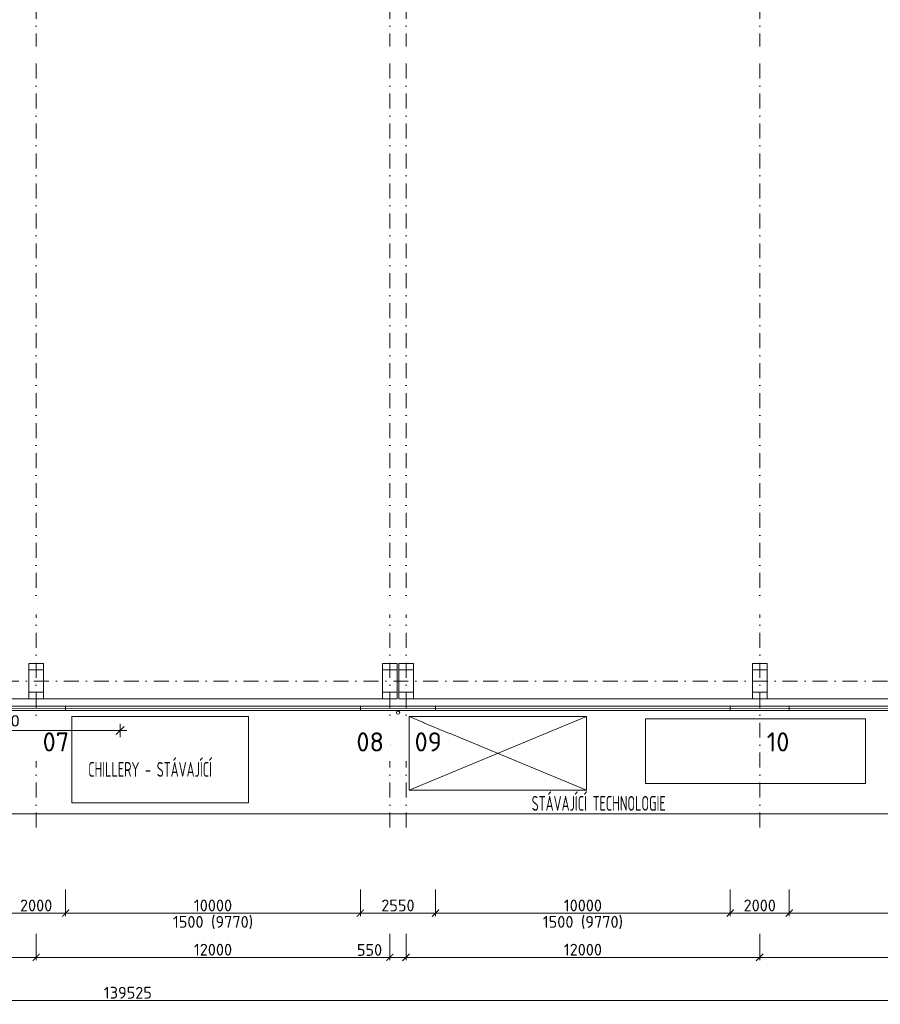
# Model space of a CAD drawing. Header units: millimetres. Extents: x -796345 to 3713765, y -2985421 to 2187451.
# Tile 117 of 256: x 65441 to 94641, y -10963 to 22434. Entities that reach past the tile are written whole.
import ezdxf
from ezdxf import colors
from ezdxf.entities.mleader import LeaderData, LeaderLine
from ezdxf.enums import TextEntityAlignment as Align
from ezdxf.math import Vec2, Vec3

# ---------------------------------------------------------------- set-up
doc = ezdxf.new("R2010")
doc.units = ezdxf.units.MM
doc.header["$PDMODE"] = 1
doc.linetypes.add('CENTERX2', pattern=[101.6, 63.5, -12.7, 12.7, -12.7])
doc.linetypes.add('DASHDOT', pattern=[25.4, 12.7, -6.35, 0, -6.35])
doc.layers.get('Defpoints').update_dxf_attribs({"color": 8})
for name, color, linetype, lineweight in [('A99_N_kce-rez-sil', 6, 'Continuous', 18), ('A99_N_koty-200', 5, 'Continuous', 5), ('A99_N_osy', 1, 'CENTERX2', 9), ('A99_N_sraf', 252, 'Continuous', 0), ('A99_N_txt-popis-200', 240, 'Continuous', 5), ('A99_N_txt-popis-50', 240, 'Continuous', 9), ('A99_S_kce-pohl', 7, 'Continuous', 5), ('A99_S_kce-rez-ten', 7, 'Continuous', 9), ('A99_S_sloupy', 7, 'Continuous', 5)]:
    doc.layers.add(name, color=color, linetype=linetype, lineweight=lineweight)
doc.layers.add('TOPWET s.r.o. - kóty', color=12, linetype='Continuous')
doc.styles.add('A99_kota', font='isocpeur.ttf', dxfattribs={"height": 2})
doc.styles.add('A99_popis', font='isocpeur.ttf')
doc.styles.add('ad_popis 100', font='isocpeur.ttf', dxfattribs={"height": 200})
doc.styles.add('ARIAL', font='arial.ttf', dxfattribs={"height": 375})
doc.linetypes.add('HRANICE1', pattern='A,6.35,-2.54,[133,ltypeshp.shx,S=2.54,R=0,X=-2.54,Y=0],-2.54,25.4', length=36.83)
doc.linetypes.add('IZOLACE', pattern='A,0.00254,-2.54,[134,ltypeshp.shx,S=2.54,R=0,X=-2.54,Y=0],-5.08,[134,ltypeshp.shx,S=2.54,R=180,X=2.54,Y=0],-2.54', length=10.16254)
doc.dimstyles.new('A99_kota_200 new', dxfattribs={"dimscale": 200, "dimtxt": 2, "dimasz": 1.2, "dimexe": 0.5, "dimexo": 1.5, "dimgap": 0.3, "dimtad": 1, "dimdec": 0, "dimzin": 3, "dimdsep": 46, "dimtxsty": 'A99_kota', "dimblk": 'ARCHTICK', "dimcen": 2.5, "dimazin": 2, "dimtfac": 0.75, "dimtdec": 0, "dimtmove": 2, "dimatfit": 0, "dimfxl": 4, "dimfxlon": 1, "dimtolj": 1, "dimtzin": 0, "dimlwd": 5, "dimlwe": 5, "dimarcsym": 0})
doc.dimstyles.new('Topwet 150', dxfattribs={"dimscale": 1.5, "dimtxt": 375, "dimasz": 300, "dimexe": 0, "dimexo": 0.001, "dimgap": 90, "dimtad": 1, "dimdec": 0, "dimrnd": 5, "dimzin": 12, "dimdsep": 46, "dimtxsty": 'ARIAL', "dimblk1": 'ALL_ML_STRICH', "dimblk2": 'ALL_ML_STRICH', "dimsah": 1, "dimcen": 0, "dimse1": 1, "dimse2": 1, "dimclrd": 256, "dimclre": 256, "dimclrt": 256, "dimadec": 0, "dimazin": 0, "dimtfac": 1, "dimtdec": 0, "dimtix": 1, "dimtmove": 2, "dimatfit": 3, "dimfxl": 1, "dimtfill": 1, "dimtzin": 0, "dimlwd": 0, "dimlwe": 25, "dimarcsym": 0})

# ---------------------------------------------------------------- blocks, each defined once
blk = doc.blocks.new('_ArchTick')
at = {"color": 0, "linetype": 'ByBlock', "const_width": 0.15}
blk.add_lwpolyline([(-0.5, -0.5), (0.5, 0.5)], dxfattribs=at)
blk = doc.blocks.new('*D135')
at = {"layer": 'A99_N_koty-200', "color": 0, "lineweight": 5, "transparency": 16777216}
for p, q in [((78000, -8570), (78000, -9470)), ((78550, -8570), (78550, -9470)), ((78000, -9370), (77760, -9370)), ((78550, -9370), (78000, -9370)), ((78550, -9370), (78790, -9370))]:
    blk.add_line(p, q, dxfattribs=at)
at = {"layer": 'Defpoints', "color": 0, "lineweight": 0, "transparency": 16777216}
for p in [(78000, -5085), (78550, -5085), (78000, -9370)]:
    blk.add_point(p, dxfattribs=at)
at = {"layer": 'A99_N_koty-200', "color": 0, "lineweight": 5, "transparency": 16777216, "xscale": 240, "yscale": 240, "zscale": 240}
blk.add_blockref('_ArchTick', (78000, -9370), dxfattribs=at)
at = {"layer": 'A99_N_koty-200', "color": 0, "lineweight": 5, "transparency": 16777216, "xscale": 240, "yscale": 240, "zscale": 240, "rotation": 180}
blk.add_blockref('_ArchTick', (78550, -9370), dxfattribs=at)
at = {"layer": 'A99_N_koty-200', "color": 0, "transparency": 16777216, "insert": (77310, -9119.5), "char_height": 400, "attachment_point": 5, "style": 'A99_kota'}
blk.add_mtext('\\A1;550', dxfattribs=at)
blk = doc.blocks.new('*D136')
at = {"layer": 'A99_N_koty-200', "color": 0, "lineweight": 5, "transparency": 16777216}
for p, q in [((54000, -8570), (54000, -9470)), ((66000, -8570), (66000, -9470)), ((66000, -9370), (54000, -9370))]:
    blk.add_line(p, q, dxfattribs=at)
at = {"layer": 'Defpoints', "color": 0, "lineweight": 0, "transparency": 16777216}
for p in [(54000, -5085), (66000, -5085), (54000, -9370)]:
    blk.add_point(p, dxfattribs=at)
at = {"layer": 'A99_N_koty-200', "color": 0, "lineweight": 5, "transparency": 16777216, "xscale": 240, "yscale": 240, "zscale": 240, "rotation": 180}
blk.add_blockref('_ArchTick', (54000, -9370), dxfattribs=at)
at = {"layer": 'A99_N_koty-200', "color": 0, "lineweight": 5, "transparency": 16777216, "xscale": 240, "yscale": 240, "zscale": 240}
blk.add_blockref('_ArchTick', (66000, -9370), dxfattribs=at)
at = {"layer": 'A99_N_koty-200', "color": 0, "transparency": 16777216, "insert": (60000, -9110), "char_height": 400, "attachment_point": 5, "style": 'A99_kota'}
blk.add_mtext('\\A1;12000', dxfattribs=at)
blk = doc.blocks.new('*D177')
at = {"layer": 'A99_N_koty-200', "color": 0, "lineweight": 5, "transparency": 16777216}
for p, q in [((65000, -7070), (65000, -7970)), ((67000, -7070), (67000, -7970)), ((65000, -7870), (67000, -7870))]:
    blk.add_line(p, q, dxfattribs=at)
at = {"layer": 'Defpoints', "color": 0, "lineweight": 0, "transparency": 16777216}
for p in [(65000, -1000), (67000, -1000), (67000, -7870)]:
    blk.add_point(p, dxfattribs=at)
at = {"layer": 'A99_N_koty-200', "color": 0, "lineweight": 5, "transparency": 16777216, "xscale": 240, "yscale": 240, "zscale": 240, "rotation": 180}
blk.add_blockref('_ArchTick', (65000, -7870), dxfattribs=at)
at = {"layer": 'A99_N_koty-200', "color": 0, "lineweight": 5, "transparency": 16777216, "xscale": 240, "yscale": 240, "zscale": 240}
blk.add_blockref('_ArchTick', (67000, -7870), dxfattribs=at)
at = {"layer": 'A99_N_koty-200', "color": 0, "transparency": 16777216, "insert": (66000, -7610), "char_height": 400, "attachment_point": 5, "style": 'A99_kota'}
blk.add_mtext('\\A1;2000', dxfattribs=at)
blk = doc.blocks.new('*D178')
at = {"layer": 'A99_N_koty-200', "color": 0, "lineweight": 5, "transparency": 16777216}
for p, q in [((67000, -7070), (67000, -7970)), ((77000, -7070), (77000, -7970)), ((67000, -7870), (77000, -7870))]:
    blk.add_line(p, q, dxfattribs=at)
at = {"layer": 'Defpoints', "color": 0, "lineweight": 0, "transparency": 16777216}
for p in [(67000, -950), (77000, -1000), (77000, -7870)]:
    blk.add_point(p, dxfattribs=at)
at = {"layer": 'A99_N_koty-200', "color": 0, "lineweight": 5, "transparency": 16777216, "xscale": 240, "yscale": 240, "zscale": 240, "rotation": 180}
blk.add_blockref('_ArchTick', (67000, -7870), dxfattribs=at)
at = {"layer": 'A99_N_koty-200', "color": 0, "lineweight": 5, "transparency": 16777216, "xscale": 240, "yscale": 240, "zscale": 240}
blk.add_blockref('_ArchTick', (77000, -7870), dxfattribs=at)
at = {"layer": 'A99_N_koty-200', "color": 0, "transparency": 16777216, "insert": (72000, -7610), "char_height": 400, "attachment_point": 5, "style": 'A99_kota'}
blk.add_mtext('\\A1;10000', dxfattribs=at)
blk = doc.blocks.new('*D183')
at = {"layer": 'A99_N_koty-200', "color": 0, "lineweight": 5, "transparency": 16777216}
for p, q in [((66000, -8570), (66000, -9470)), ((78000, -8570), (78000, -9470)), ((66000, -9370), (78000, -9370))]:
    blk.add_line(p, q, dxfattribs=at)
at = {"layer": 'Defpoints', "color": 0, "lineweight": 0, "transparency": 16777216}
for p in [(66000, -5085), (78000, -5085), (78000, -9370)]:
    blk.add_point(p, dxfattribs=at)
at = {"layer": 'A99_N_koty-200', "color": 0, "lineweight": 5, "transparency": 16777216, "xscale": 240, "yscale": 240, "zscale": 240, "rotation": 180}
blk.add_blockref('_ArchTick', (66000, -9370), dxfattribs=at)
at = {"layer": 'A99_N_koty-200', "color": 0, "lineweight": 5, "transparency": 16777216, "xscale": 240, "yscale": 240, "zscale": 240}
blk.add_blockref('_ArchTick', (78000, -9370), dxfattribs=at)
at = {"layer": 'A99_N_koty-200', "color": 0, "transparency": 16777216, "insert": (72000, -9110), "char_height": 400, "attachment_point": 5, "style": 'A99_kota'}
blk.add_mtext('\\A1;12000', dxfattribs=at)
blk = doc.blocks.new('*D184')
at = {"layer": 'A99_N_koty-200', "color": 0, "lineweight": 5, "transparency": 16777216}
for p, q in [((78550, -8570), (78550, -9470)), ((90550, -8570), (90550, -9470)), ((78550, -9370), (90550, -9370))]:
    blk.add_line(p, q, dxfattribs=at)
at = {"layer": 'Defpoints', "color": 0, "lineweight": 0, "transparency": 16777216}
for p in [(78550, -5085), (90550, -5085), (90550, -9370)]:
    blk.add_point(p, dxfattribs=at)
at = {"layer": 'A99_N_koty-200', "color": 0, "lineweight": 5, "transparency": 16777216, "xscale": 240, "yscale": 240, "zscale": 240, "rotation": 180}
blk.add_blockref('_ArchTick', (78550, -9370), dxfattribs=at)
at = {"layer": 'A99_N_koty-200', "color": 0, "lineweight": 5, "transparency": 16777216, "xscale": 240, "yscale": 240, "zscale": 240}
blk.add_blockref('_ArchTick', (90550, -9370), dxfattribs=at)
at = {"layer": 'A99_N_koty-200', "color": 0, "transparency": 16777216, "insert": (84550, -9110), "char_height": 400, "attachment_point": 5, "style": 'A99_kota'}
blk.add_mtext('\\A1;12000', dxfattribs=at)
blk = doc.blocks.new('*D185')
at = {"layer": 'A99_N_koty-200', "color": 0, "lineweight": 5, "transparency": 16777216}
for p, q in [((90550, -8570), (90550, -9470)), ((102550, -8570), (102550, -9470)), ((90550, -9370), (102550, -9370))]:
    blk.add_line(p, q, dxfattribs=at)
at = {"layer": 'Defpoints', "color": 0, "lineweight": 0, "transparency": 16777216}
for p in [(90550, -5085), (102550, -5010), (102550, -9370)]:
    blk.add_point(p, dxfattribs=at)
at = {"layer": 'A99_N_koty-200', "color": 0, "lineweight": 5, "transparency": 16777216, "xscale": 240, "yscale": 240, "zscale": 240, "rotation": 180}
blk.add_blockref('_ArchTick', (90550, -9370), dxfattribs=at)
at = {"layer": 'A99_N_koty-200', "color": 0, "lineweight": 5, "transparency": 16777216, "xscale": 240, "yscale": 240, "zscale": 240}
blk.add_blockref('_ArchTick', (102550, -9370), dxfattribs=at)
at = {"layer": 'A99_N_koty-200', "color": 0, "transparency": 16777216, "insert": (96550, -9110), "char_height": 400, "attachment_point": 5, "style": 'A99_kota'}
blk.add_mtext('\\A1;12000', dxfattribs=at)
blk = doc.blocks.new('*D190')
at = {"layer": 'A99_N_koty-200', "color": 0, "lineweight": 5, "transparency": 16777216}
for p, q in [((-650, -10030), (-650, -10930)), ((138875, -10030), (138875, -10930)), ((-650, -10830), (138875, -10830))]:
    blk.add_line(p, q, dxfattribs=at)
at = {"layer": 'Defpoints', "color": 0, "lineweight": 0, "transparency": 16777216}
for p in [(-650, -1000), (138875, -1000), (138875, -10830)]:
    blk.add_point(p, dxfattribs=at)
at = {"layer": 'A99_N_koty-200', "color": 0, "lineweight": 5, "transparency": 16777216, "xscale": 240, "yscale": 240, "zscale": 240, "rotation": 180}
blk.add_blockref('_ArchTick', (-650, -10830), dxfattribs=at)
at = {"layer": 'A99_N_koty-200', "color": 0, "lineweight": 5, "transparency": 16777216, "xscale": 240, "yscale": 240, "zscale": 240}
blk.add_blockref('_ArchTick', (138875, -10830), dxfattribs=at)
at = {"layer": 'A99_N_koty-200', "color": 0, "transparency": 16777216, "insert": (69112, -10570), "char_height": 400, "attachment_point": 5, "style": 'A99_kota'}
blk.add_mtext('\\A1;139525', dxfattribs=at)
blk = doc.blocks.new('*D193')
at = {"layer": 'A99_N_koty-200', "color": 0, "lineweight": 5, "transparency": 16777216}
for p, q in [((77000, -7070), (77000, -7970)), ((79550, -7070), (79550, -7970)), ((77000, -7870), (79550, -7870))]:
    blk.add_line(p, q, dxfattribs=at)
at = {"layer": 'Defpoints', "color": 0, "lineweight": 0, "transparency": 16777216}
for p in [(77000, -1000), (79550, -950), (79550, -7870)]:
    blk.add_point(p, dxfattribs=at)
at = {"layer": 'A99_N_koty-200', "color": 0, "lineweight": 5, "transparency": 16777216, "xscale": 240, "yscale": 240, "zscale": 240, "rotation": 180}
blk.add_blockref('_ArchTick', (77000, -7870), dxfattribs=at)
at = {"layer": 'A99_N_koty-200', "color": 0, "lineweight": 5, "transparency": 16777216, "xscale": 240, "yscale": 240, "zscale": 240}
blk.add_blockref('_ArchTick', (79550, -7870), dxfattribs=at)
at = {"layer": 'A99_N_koty-200', "color": 0, "transparency": 16777216, "insert": (78275, -7610), "char_height": 400, "attachment_point": 5, "style": 'A99_kota'}
blk.add_mtext('\\A1;2550', dxfattribs=at)
blk = doc.blocks.new('*D194')
at = {"layer": 'A99_N_koty-200', "color": 0, "lineweight": 5, "transparency": 16777216}
for p, q in [((79550, -7070), (79550, -7970)), ((89550, -7070), (89550, -7970)), ((79550, -7870), (89550, -7870))]:
    blk.add_line(p, q, dxfattribs=at)
at = {"layer": 'Defpoints', "color": 0, "lineweight": 0, "transparency": 16777216}
for p in [(79550, -950), (89550, -950), (89550, -7870)]:
    blk.add_point(p, dxfattribs=at)
at = {"layer": 'A99_N_koty-200', "color": 0, "lineweight": 5, "transparency": 16777216, "xscale": 240, "yscale": 240, "zscale": 240, "rotation": 180}
blk.add_blockref('_ArchTick', (79550, -7870), dxfattribs=at)
at = {"layer": 'A99_N_koty-200', "color": 0, "lineweight": 5, "transparency": 16777216, "xscale": 240, "yscale": 240, "zscale": 240}
blk.add_blockref('_ArchTick', (89550, -7870), dxfattribs=at)
at = {"layer": 'A99_N_koty-200', "color": 0, "transparency": 16777216, "insert": (84550, -7610), "char_height": 400, "attachment_point": 5, "style": 'A99_kota'}
blk.add_mtext('\\A1;10000', dxfattribs=at)
blk = doc.blocks.new('*D195')
at = {"layer": 'A99_N_koty-200', "color": 0, "lineweight": 5, "transparency": 16777216}
for p, q in [((89550, -7070), (89550, -7970)), ((91550, -7070), (91550, -7970)), ((89550, -7870), (91550, -7870))]:
    blk.add_line(p, q, dxfattribs=at)
at = {"layer": 'Defpoints', "color": 0, "lineweight": 0, "transparency": 16777216}
for p in [(89550, -950), (91550, -950), (91550, -7870)]:
    blk.add_point(p, dxfattribs=at)
at = {"layer": 'A99_N_koty-200', "color": 0, "lineweight": 5, "transparency": 16777216, "xscale": 240, "yscale": 240, "zscale": 240, "rotation": 180}
blk.add_blockref('_ArchTick', (89550, -7870), dxfattribs=at)
at = {"layer": 'A99_N_koty-200', "color": 0, "lineweight": 5, "transparency": 16777216, "xscale": 240, "yscale": 240, "zscale": 240}
blk.add_blockref('_ArchTick', (91550, -7870), dxfattribs=at)
at = {"layer": 'A99_N_koty-200', "color": 0, "transparency": 16777216, "insert": (90550, -7610), "char_height": 400, "attachment_point": 5, "style": 'A99_kota'}
blk.add_mtext('\\A1;2000', dxfattribs=at)
blk = doc.blocks.new('*D196')
at = {"layer": 'A99_N_koty-200', "color": 0, "lineweight": 5, "transparency": 16777216}
for p, q in [((91550, -7070), (91550, -7970)), ((101550, -7070), (101550, -7970)), ((91550, -7870), (101550, -7870))]:
    blk.add_line(p, q, dxfattribs=at)
at = {"layer": 'Defpoints', "color": 0, "lineweight": 0, "transparency": 16777216}
for p in [(91550, -950), (101550, -1000), (101550, -7870)]:
    blk.add_point(p, dxfattribs=at)
at = {"layer": 'A99_N_koty-200', "color": 0, "lineweight": 5, "transparency": 16777216, "xscale": 240, "yscale": 240, "zscale": 240, "rotation": 180}
blk.add_blockref('_ArchTick', (91550, -7870), dxfattribs=at)
at = {"layer": 'A99_N_koty-200', "color": 0, "lineweight": 5, "transparency": 16777216, "xscale": 240, "yscale": 240, "zscale": 240}
blk.add_blockref('_ArchTick', (101550, -7870), dxfattribs=at)
at = {"layer": 'A99_N_koty-200', "color": 0, "transparency": 16777216, "insert": (96550, -7610), "char_height": 400, "attachment_point": 5, "style": 'A99_kota'}
blk.add_mtext('\\A1;10000', dxfattribs=at)
blk = doc.blocks.new('ALL_ML_STRICH')
at = {"color": 0, "linetype": 'ByBlock', "lineweight": -2}
for p, q in [((-1, 0), (0.5, 0)), ((-0.3, -0.3), (0.3, 0.3)), ((0, -0.5), (0, 0.5))]:
    blk.add_line(p, q, dxfattribs=at)
blk = doc.blocks.new('*D3681')
at = {"layer": 'Defpoints', "color": 0, "lineweight": 0, "transparency": 16777216}
for p in [(60850, 0), (68850, 0), (68850, -1677)]:
    blk.add_point(p, dxfattribs=at)
at = {"layer": 'TOPWET s.r.o. - kóty', "lineweight": 0, "transparency": 16777216}
blk.add_line((61300, -1677), (68400, -1677), dxfattribs=at)
at = {"layer": 'TOPWET s.r.o. - kóty', "lineweight": 0, "transparency": 16777216, "xscale": 450, "yscale": 450, "zscale": 450, "rotation": 180}
blk.add_blockref('ALL_ML_STRICH', (60850, -1677), dxfattribs=at)
at = {"layer": 'TOPWET s.r.o. - kóty', "lineweight": 0, "transparency": 16777216, "xscale": 450, "yscale": 450, "zscale": 450}
blk.add_blockref('ALL_ML_STRICH', (68850, -1677), dxfattribs=at)
at = {"layer": 'TOPWET s.r.o. - kóty', "transparency": 16777216, "insert": (64850, -1351), "char_height": 375, "attachment_point": 5, "style": 'ARIAL', "bg_fill": 3, "box_fill_scale": 1.1, "bg_fill_color": 256, "bg_fill_true_color": 13158600, "bg_fill_transparency": 0}
blk.add_mtext('8000', dxfattribs=at)

msp = doc.modelspace()

# ---------------------------------------------------------------- linework, layer by layer
at = {"layer": 'A99_N_kce-rez-sil', "linetype": 'Continuous'}
for p, q in [((67000, -850), (67000, -1000)), ((77000, -850), (77000, -1000)), ((79550, -850), (79550, -1000)), ((89550, -850), (89550, -1000)), ((91550, -850), (91550, -1000))]:
    msp.add_line(p, q, dxfattribs=at)
for points in [[(65000, -850), (67000, -850)], [(65000, -1000), (67000, -1000)], [(77000, -850), (67000, -850)], [(77000, -1000), (67000, -1000)], [(77000, -850), (79550, -850)], [(77000, -1000), (79550, -1000)], [(89550, -850), (79550, -850)], [(89550, -1000), (79550, -1000)], [(89550, -850), (91550, -850)], [(89550, -1000), (91550, -1000)], [(101550, -850), (91550, -850)], [(101550, -1000), (91550, -1000)]]:
    msp.add_lwpolyline(points, dxfattribs=at)
at = {"layer": 'A99_N_kce-rez-sil', "linetype": 'Continuous', "lineweight": 15}
msp.add_circle((78280, -1070), 55, dxfattribs=at)
at = {"layer": 'A99_N_osy', "linetype": 'DASHDOT', "ltscale": 40}
for p, q in [((66000, 100200), (66000, -5085)), ((78000, 100200), (78000, -5085)), ((78550, 100200), (78550, -5085)), ((90550, 100200), (90550, -5085)), ((187349.6, 0), (-3600, 0))]:
    msp.add_line(p, q, dxfattribs=at)
at = {"layer": 'A99_N_sraf', "color": 1, "linetype": 'IZOLACE', "lineweight": 0, "ltscale": 6}
msp.add_lwpolyline([(138867.5, -922.5), (-630, -925)], dxfattribs=at)
at = {"layer": 'A99_S_kce-pohl'}
for p, q in [((54250, -600), (65750, -600)), ((66250, -600), (77750, -600)), ((78800, -600), (90300, -600)), ((90800, -600), (114300, -600))]:
    msp.add_line(p, q, dxfattribs=at)
at = {"layer": 'A99_S_kce-rez-ten', "color": 1, "lineweight": 5}
msp.add_lwpolyline([(86678.2, -1278.1), (86678.2, -3474.6), (94141.7, -3474.6), (94141.7, -1278.1)], close=True, dxfattribs=at)
at = {"layer": 'A99_S_sloupy', "linetype": 'Continuous', "ltscale": 2}
for points in [[(66250, -600), (65750, -600), (65750, 600), (66250, 600)], [(78250, -600), (77750, -600), (77750, 600), (78250, 600)], [(78800, -600), (78300, -600), (78300, 600), (78800, 600)], [(90800, -600), (90300, -600), (90300, 600), (90800, 600)]]:
    msp.add_lwpolyline(points, close=True, dxfattribs=at)
at = {"layer": 'A99_S_sloupy', "linetype": 'Continuous', "lineweight": 20, "ltscale": 2}
for points in [[(66250, 600), (65750, 600), (65750, 380), (66250, 380)], [(78250, 600), (77750, 600), (77750, 380), (78250, 380)], [(78800, 600), (78300, 600), (78300, 380), (78800, 380)], [(90800, 600), (90300, 600), (90300, 380), (90800, 380)], [(66250, -600), (65750, -600), (65750, -380), (66250, -380)], [(78250, -600), (77750, -600), (77750, -380), (78250, -380)], [(78800, -600), (78300, -600), (78300, -380), (78800, -380)], [(90800, -600), (90300, -600), (90300, -380), (90800, -380)]]:
    msp.add_lwpolyline(points, close=True, dxfattribs=at)

# ---------------------------------------------------------------- texts
at = {"layer": 'A99_N_koty-200', "style": 'A99_kota'}
for p in [(72000, -8367.2), (84550, -8367.2)]:
    msp.add_text('1500 (9770)', height=400, dxfattribs=at).set_placement(p, align=Align.CENTER)
at = {"layer": 'A99_N_txt-popis-200', "lineweight": 5, "ltscale": 5, "style": 'A99_popis', "width": 0.6}
for s, p in [('CHILLERY - STÁVAJÍCÍ', (67767.6, -3245.5)), ('STÁVAJÍCÍ TECHNOLOGIE', (82813.3, -4397.5))]:
    msp.add_text(s, height=500, dxfattribs=at).set_placement(p)
at = {"layer": 'A99_N_txt-popis-200', "lineweight": 0, "insert": (90785, -1737.5), "char_height": 650, "attachment_point": 1, "style": 'ad_popis 100'}
msp.add_mtext_dynamic_manual_height_columns('10', width=832.5, gutter_width=1000, heights=[0], dxfattribs=at)

# ---------------------------------------------------------------- dimensions: what is measured, and where the dimension line sits
at = {"layer": 'A99_N_koty-200'}
for base, p1, p2, picture, middle in [((91550, -7870), (89550, -950), (91550, -950), '*D195', (90550, -7610)), ((101550, -7870), (91550, -950), (101550, -1000), '*D196', (96550, -7610)), ((78000, -9370), (66000, -5085), (78000, -5085), '*D183', (72000, -9110)), ((90550, -9370), (78550, -5085), (90550, -5085), '*D184', (84550, -9110)), ((102550, -9370), (90550, -5085), (102550, -5010), '*D185', (96550, -9110))]:
    dim = msp.add_linear_dim(base=base, p1=p1, p2=p2, dimstyle='A99_kota_200 new', override={"dimscale": 0, "dimtix": 1, "dimtofl": 1, "dimtmove": 1, "dimatfit": 1}, dxfattribs=at)
    dim.commit()
    dim.dimension.update_dxf_attribs({"geometry": picture, "text_midpoint": middle})
dim = msp.add_linear_dim(base=(54000, -9370), p1=(66000, -5085), p2=(54000, -5085), angle=180, dimstyle='A99_kota_200 new', override={"dimscale": 0, "dimtix": 1, "dimtofl": 1, "dimtmove": 1, "dimatfit": 1}, dxfattribs=at)
dim.commit()
dim.dimension.update_dxf_attribs({"geometry": '*D136', "text_midpoint": (60000, -9110)})
dim = msp.add_linear_dim(base=(78000, -9370), p1=(78550, -5085), p2=(78000, -5085), angle=180, dimstyle='A99_kota_200 new', override={"dimscale": 0, "dimtix": 1, "dimtofl": 1, "dimtmove": 1, "dimatfit": 1}, dxfattribs=at)
dim.commit()
dim.dimension.update_dxf_attribs({"geometry": '*D135', "text_midpoint": (77310, -9379.5), "dimtype": 128})

# ---------------------------------------------------------------- leaders
at = {"layer": 'A99_N_txt-popis-50', "lineweight": 9}
ml = msp.add_multileader_mtext('Standard', dxfattribs=at)
ml.set_content('\\A1;{\\C256;výměna stávajících sekčních vrat za nová  }', color=1, style='A99_popis')
ml.set_leader_properties(color=256, linetype='ByLayer', lineweight=-1)
ml.build(insert=Vec2(0, 0))
ml.multileader.update_dxf_attribs({"dogleg_length": 6.4, "arrow_head_size": 200, "scale": 200})
ctx = ml.context
ctx.base_point, ctx.scale, ctx.char_height, ctx.arrow_head_size, ctx.landing_gap_size, ctx.plane_origin = Vec3(2700, 5010), 200, 400, 200, 400, Vec3(2512.5, -3085)
notes = []
notes.append((ctx, [(0, (1, 1, 0), (1420, 5010), (1, 0), 1280, [(0, [(-175, 5010)], 0, [])])]))
ctx.mtext.insert, ctx.mtext.width, ctx.mtext.flow_direction = Vec3(3100, 5210.2), 5995, 5
for ctx, leaders in notes:
    for number, flags, end, landing, length, lines in leaders:
        leader = LeaderData()
        leader.index, (leader.has_last_leader_line, leader.has_dogleg_vector, leader.attachment_direction) = number, flags
        leader.last_leader_point, leader.dogleg_vector, leader.dogleg_length = Vec3(end), Vec3(landing), length
        for number, points, colour, breaks in lines:
            line = LeaderLine()
            line.index, line.vertices, line.color, line.breaks = number, Vec3.list(points), colors.encode_raw_color(colour), breaks
            leader.lines.append(line)
        ctx.leaders.append(leader)

# ---------------------------------------------------------------- next in the draw order: texts
at = {"layer": 'A99_N_txt-popis-200', "lineweight": 0, "char_height": 650, "attachment_point": 1, "style": 'ad_popis 100', "bg_fill": 2}
for s, insert in [('07', (66220, -1737.5)), ('08', (76865, -1737.5)), ('09', (78840, -1737.5))]:
    msp.add_mtext_dynamic_manual_height_columns(s, width=832.5, gutter_width=1000, heights=[0], dxfattribs=dict(at, insert=insert))

# ---------------------------------------------------------------- next in the draw order: leaders
at = {"layer": 'A99_N_txt-popis-50', "lineweight": 9}
ml = msp.add_multileader_mtext('Standard', dxfattribs=at)
ml.set_content('\\A1;{\\C256;oprava + nátěr stěn}', color=1, style='A99_popis')
ml.set_leader_properties(color=256, linetype='ByLayer', lineweight=-1)
ml.build(insert=Vec2(0, 0))
ml.multileader.update_dxf_attribs({"dogleg_length": 3.23, "arrow_head_size": 200, "scale": 200})
ctx = ml.context
ctx.base_point, ctx.scale, ctx.char_height, ctx.arrow_head_size, ctx.landing_gap_size, ctx.plane_origin = Vec3(16655, 21255), 200, 400, 200, 250, Vec3(19652.5, 10409.2)
notes = []
notes.append((ctx, [(0, (1, 1, 0), (16010, 21255), (1, 0), 645, [(0, [(16020, 24000)], 0, [])])]))
ctx.mtext.insert, ctx.mtext.width, ctx.mtext.defined_height, ctx.mtext.flow_direction = Vec3(16905, 21515), 5054.82, 8.47, 5
ctx.mtext.has_bg_fill, ctx.mtext.bg_color, ctx.mtext.bg_scale_factor, ctx.mtext.bg_transparency, ctx.mtext.use_window_bg_color = 1, -1073741824, 1, 0, 1
for ctx, leaders in notes:
    for number, flags, end, landing, length, lines in leaders:
        leader = LeaderData()
        leader.index, (leader.has_last_leader_line, leader.has_dogleg_vector, leader.attachment_direction) = number, flags
        leader.last_leader_point, leader.dogleg_vector, leader.dogleg_length = Vec3(end), Vec3(landing), length
        for number, points, colour, breaks in lines:
            line = LeaderLine()
            line.index, line.vertices, line.color, line.breaks = number, Vec3.list(points), colors.encode_raw_color(colour), breaks
            leader.lines.append(line)
        ctx.leaders.append(leader)

# ---------------------------------------------------------------- next in the draw order: linework, layer by layer
at = {"layer": 'A99_S_kce-pohl', "linetype": 'HRANICE1', "lineweight": 13, "ltscale": 10}
msp.add_lwpolyline([(64000, -1000), (64000, -4500), (137490, -4500), (137490, -1000)], dxfattribs=at)
at = {"layer": 'A99_S_kce-rez-ten', "color": 1, "linetype": 'Continuous', "lineweight": 5, "ltscale": 100}
msp.add_lwpolyline([(67210, -1205.2), (67210, -4127.5), (73207.6, -4127.5), (73207.6, -1205.2)], close=True, dxfattribs=at)
at = {"layer": 'A99_S_kce-rez-ten', "color": 1, "linetype": 'Continuous', "lineweight": 5, "ltscale": 5}
msp.add_lwpolyline([(78660.7, -1201.7), (78660.7, -3703.8), (84667.9, -3703.8), (84667.9, -1201.7)], close=True, dxfattribs=at)
for points in [[(78660.7, -3703.8), (84667.9, -1201.7)], [(78660.7, -1201.7), (84667.9, -3703.8)]]:
    msp.add_lwpolyline(points, dxfattribs=at)

# ---------------------------------------------------------------- next in the draw order: dimensions: what is measured, and where the dimension line sits
at = {"layer": 'A99_N_koty-200'}
for base, p1, p2, picture, middle in [((138875, -10830), (-650, -1000), (138875, -1000), '*D190', (69112.5, -10570)), ((67000, -7870), (65000, -1000), (67000, -1000), '*D177', (66000, -7610)), ((77000, -7870), (67000, -950), (77000, -1000), '*D178', (72000, -7610)), ((79550, -7870), (77000, -1000), (79550, -950), '*D193', (78275, -7610)), ((89550, -7870), (79550, -950), (89550, -950), '*D194', (84550, -7610))]:
    dim = msp.add_linear_dim(base=base, p1=p1, p2=p2, dimstyle='A99_kota_200 new', override={"dimscale": 0, "dimtix": 1, "dimtofl": 1, "dimtmove": 1, "dimatfit": 1}, dxfattribs=at)
    dim.commit()
    dim.dimension.update_dxf_attribs({"geometry": picture, "text_midpoint": middle})

# ---------------------------------------------------------------- next in the draw order: leaders
at = {"layer": 'A99_N_txt-popis-50', "lineweight": 9}
ml = msp.add_multileader_mtext('Standard', dxfattribs=at)
ml.set_content('\\A1;{\\C256;sanace ŽB sloupů}', color=1, style='A99_popis')
ml.set_leader_properties(color=256, linetype='ByLayer', lineweight=-1)
ml.build(insert=Vec2(0, 0))
ml.multileader.update_dxf_attribs({"dogleg_length": 3.23, "arrow_head_size": 200, "scale": 200})
ctx = ml.context
ctx.base_point, ctx.scale, ctx.char_height, ctx.arrow_head_size, ctx.landing_gap_size, ctx.plane_origin = Vec3(42900, 21235), 200, 400, 200, 250, Vec3(47102.5, 10409.2)
notes = []
notes.append((ctx, [(0, (1, 1, 0), (42255, 21235), (1, 0), 645, [(0, [(42250, 22800)], 0, [])])]))
ctx.mtext.insert, ctx.mtext.width, ctx.mtext.flow_direction = Vec3(43150, 21495), 4515, 5
ctx.mtext.has_bg_fill, ctx.mtext.bg_color, ctx.mtext.bg_scale_factor, ctx.mtext.bg_transparency, ctx.mtext.use_window_bg_color = 1, -1073741824, 1, 0, 1
for ctx, leaders in notes:
    for number, flags, end, landing, length, lines in leaders:
        leader = LeaderData()
        leader.index, (leader.has_last_leader_line, leader.has_dogleg_vector, leader.attachment_direction) = number, flags
        leader.last_leader_point, leader.dogleg_vector, leader.dogleg_length = Vec3(end), Vec3(landing), length
        for number, points, colour, breaks in lines:
            line = LeaderLine()
            line.index, line.vertices, line.color, line.breaks = number, Vec3.list(points), colors.encode_raw_color(colour), breaks
            leader.lines.append(line)
        ctx.leaders.append(leader)

# ---------------------------------------------------------------- next in the draw order: leaders
ml = msp.add_multileader_mtext('Standard', dxfattribs=at)
ml.set_content('\\A1;{\\C256;základ 600/500mm, úroveň -1,065m, prostý beton C16/20}', color=1, style='A99_popis')
ml.set_leader_properties(color=256, linetype='ByLayer', lineweight=-1)
ml.build(insert=Vec2(0, 0))
ml.multileader.update_dxf_attribs({"dogleg_length": 3.23, "arrow_head_size": 200, "scale": 200})
ctx = ml.context
ctx.base_point, ctx.scale, ctx.char_height, ctx.arrow_head_size, ctx.landing_gap_size, ctx.plane_origin = Vec3(21815, 2400), 200, 400, 200, 250, Vec3(27702.5, -7905.8)
notes = []
notes.append((ctx, [(0, (1, 1, 0), (21170, 2400), (1, 0), 645, [(0, [(21170, -1127)], 0, [])])]))
ctx.mtext.insert, ctx.mtext.width, ctx.mtext.defined_height, ctx.mtext.flow_direction = Vec3(22065, 2660), 8793.198, 8.47, 5
ctx.mtext.has_bg_fill, ctx.mtext.bg_color, ctx.mtext.bg_scale_factor, ctx.mtext.bg_transparency, ctx.mtext.use_window_bg_color = 1, -1073741824, 1, 0, 1
for ctx, leaders in notes:
    for number, flags, end, landing, length, lines in leaders:
        leader = LeaderData()
        leader.index, (leader.has_last_leader_line, leader.has_dogleg_vector, leader.attachment_direction) = number, flags
        leader.last_leader_point, leader.dogleg_vector, leader.dogleg_length = Vec3(end), Vec3(landing), length
        for number, points, colour, breaks in lines:
            line = LeaderLine()
            line.index, line.vertices, line.color, line.breaks = number, Vec3.list(points), colors.encode_raw_color(colour), breaks
            leader.lines.append(line)
        ctx.leaders.append(leader)

# ---------------------------------------------------------------- next in the draw order: dimensions: what is measured, and where the dimension line sits
at = {"layer": 'TOPWET s.r.o. - kóty'}
dim = msp.add_linear_dim(base=(68850, -1677), p1=(60850, 0), p2=(68850, 0), dimstyle='Topwet 150', override={"dimpost": '<>'}, dxfattribs=at)
dim.commit()
dim.dimension.update_dxf_attribs({"geometry": '*D3681', "text_midpoint": (64850, -1350.5)})

# ---------------------------------------------------------------- next in the draw order: leaders
at = {"layer": 'A99_N_txt-popis-50', "lineweight": 9}
ml = msp.add_multileader_mtext('Standard', dxfattribs=at)
ml.set_content('\\A1;{\\C256;sanace ŽB sloupů}', color=1, style='A99_popis')
ml.set_leader_properties(color=256, linetype='ByLayer', lineweight=-1)
ml.build(insert=Vec2(0, 0))
ml.multileader.update_dxf_attribs({"dogleg_length": 3.23, "arrow_head_size": 200, "scale": 200})
ctx = ml.context
ctx.base_point, ctx.scale, ctx.char_height, ctx.arrow_head_size, ctx.landing_gap_size, ctx.plane_origin = Vec3(42900, 2440), 200, 400, 200, 250, Vec3(47102.5, -8385.8)
notes = []
notes.append((ctx, [(0, (1, 1, 0), (42255, 2440), (1, 0), 645, [(0, [(42250, 620)], 0, [])])]))
ctx.mtext.insert, ctx.mtext.width, ctx.mtext.flow_direction = Vec3(43150, 2700), 4515, 5
ctx.mtext.has_bg_fill, ctx.mtext.bg_color, ctx.mtext.bg_scale_factor, ctx.mtext.bg_transparency, ctx.mtext.use_window_bg_color = 1, -1073741824, 1, 0, 1
for ctx, leaders in notes:
    for number, flags, end, landing, length, lines in leaders:
        leader = LeaderData()
        leader.index, (leader.has_last_leader_line, leader.has_dogleg_vector, leader.attachment_direction) = number, flags
        leader.last_leader_point, leader.dogleg_vector, leader.dogleg_length = Vec3(end), Vec3(landing), length
        for number, points, colour, breaks in lines:
            line = LeaderLine()
            line.index, line.vertices, line.color, line.breaks = number, Vec3.list(points), colors.encode_raw_color(colour), breaks
            leader.lines.append(line)
        ctx.leaders.append(leader)

doc.saveas('drawing.dxf')
